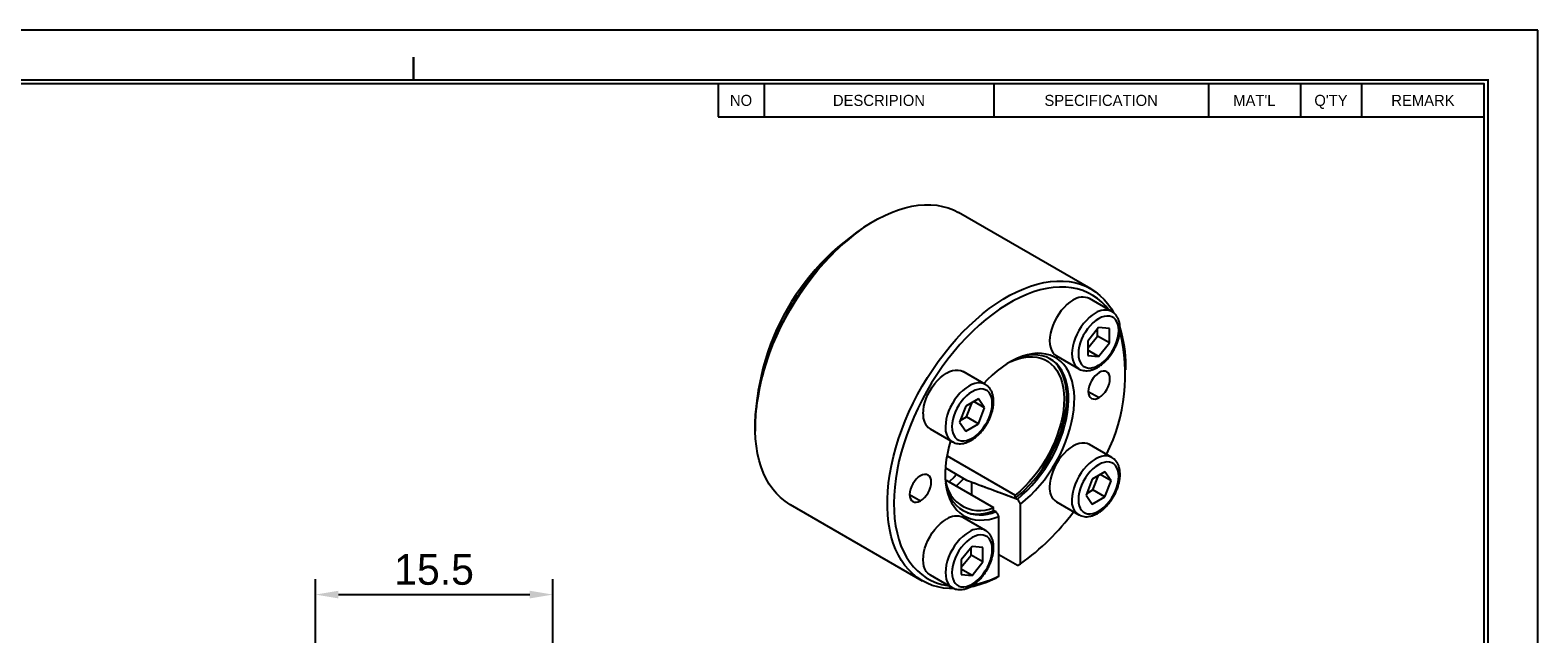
# Model space of a CAD drawing. Header units: millimetres. Extents: x 6818 to 6967, y -760 to -655.
# Tile 3 of 3: x 6868 to 6967, y -694 to -655. Entities that reach past the tile are written whole.
import ezdxf
from ezdxf.enums import TextEntityAlignment as Align

# ---------------------------------------------------------------- set-up
doc = ezdxf.new("R2010")
doc.units = ezdxf.units.MM
doc.header["$LTSCALE"] = 5
doc.layers.add('가는실선', color=1, linetype='Continuous')
doc.layers.add('외형선', color=3, linetype='Continuous')
doc.styles.add('H', font='txt')
doc.dimstyles.new('1', dxfattribs={"dimtxt": 2, "dimasz": 1.5, "dimexe": 1, "dimexo": 1, "dimgap": 0.6, "dimtad": 1, "dimdec": 3, "dimdsep": 46, "dimtxsty": 'H', "dimcen": 2.5, "dimclrd": 1, "dimclre": 1, "dimclrt": 3, "dimazin": 2, "dimtfac": 1, "dimtdec": 3, "dimtmove": 0, "dimatfit": 3, "dimfxl": 1, "dimtzin": 0, "dimarcsym": 0})

# ---------------------------------------------------------------- blocks, each defined once
blk = doc.blocks.new('A4도각')
at = {"layer": '가는실선'}
for p, q in [((196, 203), (196, 198.67)), ((226, 203), (226, 198.67)), ((254, 203), (254, 198.67)), ((266, 203), (266, 198.67)), ((274, 203), (274, 198.67)), ((190, 198.67), (290, 198.67))]:
    blk.add_line(p, q, dxfattribs=at)
at = {"layer": '외형선'}
blk.add_line((190, 203), (190, 198.67), dxfattribs=at)
at = {"layer": '외형선', "color": 0}
blk.add_lwpolyline([(297, 210), (0, 210), (0, 0), (297, 0)], close=True, dxfattribs=at)
at = {"layer": '외형선', "const_width": 0.3}
blk.add_lwpolyline([(150.25, 203.5), (150.25, 206.5)], dxfattribs=at)
at = {"layer": '외형선', "const_width": 0.25}
blk.add_lwpolyline([(290.5, 6.5), (290.5, 203.5), (10, 203.5), (10, 6.5)], close=True, dxfattribs=at)
at = {"layer": '외형선'}
blk.add_lwpolyline([(290, 7), (290, 203), (10.5, 203), (10.5, 7)], close=True, dxfattribs=at)
at = {"color": 3}
for tag, height, p in [('REASONOFREVISIONS', 1.25, (88.5, 15.75)), ('REVISIONER', 1.25, (114.5, 15.75)), ('CHECKER', 1.25, (127.5, 15.75)), ('REVISIONDATE', 1.25, (140.5, 15.75)), ('HEATTREAT', 0.8, (153.5, 14)), ('SCALE', 1.5, (257.25, 10.25)), ('DATE', 1.5, (281.75, 10.25)), ('APRROVEDFINISH', 0.8, (153.5, 8.8))]:
    blk.add_attdef(tag, text='', height=height, dxfattribs=at).set_placement(p, align=Align.MIDDLE_CENTER)
for tag, p in [('필렛', (179.25, 10.9)), ('모따기', (179.25, 8.3))]:
    blk.add_attdef(tag, text='', height=1.15, dxfattribs=at).set_placement(p, align=Align.MIDDLE_LEFT)
at = {"layer": '외형선'}
for s, p in [('NO', (193, 200.83)), ('DESCRIPION', (211, 200.83)), ('SPECIFICATION', (240, 200.83)), ("MAT'L", (260, 200.83)), ("Q'TY", (270, 200.83)), ('REMARK', (282, 200.83))]:
    blk.add_text(s, height=1.444, dxfattribs=at).set_placement(p, align=Align.MIDDLE_CENTER)
for tag, height, p in [('APPROVED', 1.5, (219.75, 30.83)), ('도면타이틀', 5, (265.5, 26.5)), ('CHECKED', 1.5, (219.75, 26.5)), ('DRAWED', 1.5, (219.75, 22.17)), ('도면번호', 2.5, (270.25, 16.75)), ('도면SIZE', 2, (237.76, 11.44))]:
    blk.add_attdef(tag, text='', height=height, dxfattribs=at).set_placement(p, align=Align.MIDDLE_CENTER)
blk = doc.blocks.new('*D9')
at = {"layer": 'Defpoints', "color": 0}
for p in [(6902.367, -691.85), (6886.877, -706.662), (6902.367, -709.214)]:
    blk.add_point(p, dxfattribs=at)
at = {"layer": '외형선', "color": 1, "lineweight": -2}
for p, q in [((6886.877, -705.662), (6886.877, -690.85)), ((6902.367, -708.214), (6902.367, -690.85)), ((6888.377, -691.85), (6900.867, -691.85))]:
    blk.add_line(p, q, dxfattribs=at)
at = {"layer": '외형선', "color": 1}
for points in [[(6888.377, -691.6), (6888.377, -692.1), (6886.877, -691.85)], [(6900.867, -692.1), (6900.867, -691.6), (6902.367, -691.85)]]:
    blk.add_solid(points, dxfattribs=at)
at = {"layer": '외형선', "color": 3, "insert": (6894.622, -690.222), "char_height": 2, "attachment_point": 5, "style": 'H'}
blk.add_mtext('15.5', dxfattribs=at)

msp = doc.modelspace()

# ---------------------------------------------------------------- linework, layer by layer
at = {"layer": '외형선'}
for p, q in [((6937.4808, -671.895), (6928.8541, -666.9149)), ((6938.8549, -673.3696), (6937.3983, -672.5287)), ((6937.9872, -674.42), (6937.2802, -675.2995)), ((6937.9163, -674.9769), (6937.9163, -674.5081)), ((6938.6941, -674.4832), (6937.9872, -674.42)), ((6938.6941, -675.4259), (6938.6941, -674.4832)), ((6937.2802, -675.7682), (6937.9163, -674.9769)), ((6937.2802, -675.2995), (6937.2802, -676.2422)), ((6937.9872, -676.3054), (6937.2802, -675.8973)), ((6938.6941, -675.4259), (6937.9163, -674.9769)), ((6937.9872, -676.3054), (6938.6941, -675.4259)), ((6935.2385, -676.27), (6936.6951, -677.1109)), ((6937.2802, -676.2422), (6937.9872, -676.3054)), ((6939.7594, -677.1763), (6939.7594, -676.9313)), ((6930.6049, -678.1322), (6929.1483, -677.2913)), ((6937.3199, -678.5847), (6938.027, -678.9929)), ((6929.329, -679.5446), (6928.9208, -680.5966)), ((6930.1453, -679.0733), (6929.329, -679.5446)), ((6929.3675, -680.2571), (6929.7349, -679.3102)), ((6930.5535, -679.654), (6929.8464, -679.2458)), ((6930.5535, -679.654), (6930.1453, -679.0733)), ((6930.1453, -680.7061), (6930.5535, -679.654)), ((6928.9208, -680.5966), (6929.329, -681.1773)), ((6928.9616, -680.4914), (6929.3675, -680.2571)), ((6929.329, -681.1773), (6930.1453, -680.7061)), ((6930.1453, -680.7061), (6929.3675, -680.2571)), ((6926.9885, -681.0326), (6928.4451, -681.8735)), ((6928.1024, -682.7821), (6932.5535, -685.3516)), ((6938.8549, -682.8964), (6937.3983, -682.0555)), ((6927.989, -683.582), (6929.3715, -684.3801)), ((6928.0368, -684.377), (6931.1393, -686.168)), ((6929.7185, -685.3478), (6929.7185, -684.5089)), ((6937.579, -684.3087), (6937.1708, -685.3608)), ((6938.3953, -683.8375), (6937.579, -684.3087)), ((6937.6175, -685.0212), (6937.9849, -684.0744)), ((6938.8035, -684.4182), (6938.0964, -684.01)), ((6938.8035, -684.4182), (6938.3953, -683.8375)), ((6938.3953, -685.4702), (6938.8035, -684.4182)), ((6925.6526, -685.3201), (6926.3598, -685.7283)), ((6932.5535, -685.5603), (6932.5535, -685.3516)), ((6937.1708, -685.3608), (6937.579, -685.9415)), ((6937.2116, -685.2555), (6937.6175, -685.0212)), ((6937.579, -685.9415), (6938.3953, -685.4702)), ((6938.3953, -685.4702), (6937.6175, -685.0212)), ((6917.855, -685.968), (6926.4817, -690.9481)), ((6931.1393, -686.3768), (6931.1393, -686.168)), ((6931.2774, -686.4279), (6931.1393, -686.3767)), ((6931.4863, -690.651), (6931.4863, -686.754)), ((6932.9005, -689.8346), (6932.9005, -685.9376)), ((6935.2385, -685.7968), (6936.6951, -686.6377)), ((6930.6049, -687.659), (6929.1483, -686.8181)), ((6929.7372, -688.7094), (6929.0302, -689.5889)), ((6930.4441, -688.7726), (6929.7372, -688.7094)), ((6929.0302, -690.0577), (6929.6663, -689.2663)), ((6929.0302, -689.5889), (6929.0302, -690.5316)), ((6929.6663, -689.2663), (6929.6663, -688.7975)), ((6930.4441, -689.7153), (6929.6663, -689.2663)), ((6929.7372, -690.5948), (6930.4441, -689.7153)), ((6930.4441, -689.7153), (6930.4441, -688.7726)), ((6932.6884, -689.9581), (6931.4863, -689.2642)), ((6926.9885, -690.5594), (6928.4451, -691.4003)), ((6929.7372, -690.5948), (6929.0302, -690.1867)), ((6929.0302, -690.5316), (6929.7372, -690.5948)), ((6932.6884, -689.9581), (6932.9005, -689.8346))]:
    msp.add_line(p, q, dxfattribs=at)
at = {"layer": '외형선', "flags": 128}
for points in [[(6917.855, -685.968), (6917.8386, -685.9585), (6917.5294, -685.7564), (6917.2399, -685.5228), (6916.9711, -685.2586), (6916.7237, -684.9646), (6916.4988, -684.6419), (6916.297, -684.2915), (6916.119, -683.9146), (6915.9655, -683.5124), (6915.8369, -683.0864), (6915.7336, -682.638), (6915.6561, -682.1686), (6915.6046, -681.68), (6915.5792, -681.1736), (6915.5801, -680.6513), (6915.6072, -680.1147), (6915.6605, -679.5658), (6915.7397, -679.0063), (6915.8447, -678.4381), (6915.975, -677.8633), (6916.1302, -677.2836), (6916.3097, -676.701), (6916.5131, -676.1176), (6916.7395, -675.5353), (6916.9883, -674.9561), (6917.2586, -674.3818), (6917.5494, -673.8146), (6917.8599, -673.2561), (6918.1889, -672.7085), (6918.5353, -672.1734), (6918.898, -671.6528), (6919.2757, -671.1483), (6919.6672, -670.6616), (6920.0711, -670.1945), (6920.4862, -669.7485), (6920.9109, -669.325), (6921.3438, -668.9256), (6921.7836, -668.5515), (6922.2286, -668.2041), (6922.6775, -667.8845), (6923.1286, -667.5938), (6923.5805, -667.3329), (6924.0316, -667.1028), (6924.4805, -666.9042), (6924.9255, -666.7377), (6925.3653, -666.6041), (6925.7982, -666.5036), (6926.2229, -666.4367), (6926.638, -666.4036), (6927.0419, -666.4043), (6927.4334, -666.4389), (6927.8111, -666.5073), (6928.1738, -666.6092), (6928.5202, -666.7443), (6928.8492, -666.9121), (6928.8541, -666.9149)], [(6928.5634, -691.463), (6928.2674, -691.4575), (6927.8768, -691.4206), (6927.5, -691.35), (6927.1384, -691.2459), (6926.7931, -691.1086), (6926.4653, -690.9386), (6926.1561, -690.7365), (6925.8666, -690.5029), (6925.5978, -690.2387), (6925.3504, -689.9447), (6925.1255, -689.622), (6924.9237, -689.2716), (6924.7457, -688.8947), (6924.5922, -688.4925), (6924.4636, -688.0665), (6924.3603, -687.6181), (6924.2828, -687.1487), (6924.2313, -686.66), (6924.2059, -686.1537), (6924.2068, -685.6314), (6924.2339, -685.0948), (6924.2872, -684.5459), (6924.3664, -683.9864), (6924.4714, -683.4182), (6924.6017, -682.8433), (6924.7569, -682.2637), (6924.9364, -681.6811), (6925.1398, -681.0977), (6925.3663, -680.5154), (6925.615, -679.9362), (6925.8853, -679.3619), (6926.1761, -678.7947), (6926.4866, -678.2362), (6926.8156, -677.6886), (6927.162, -677.1535), (6927.5247, -676.6328), (6927.9024, -676.1283), (6928.2939, -675.6417), (6928.6978, -675.1746), (6929.1129, -674.7286), (6929.5376, -674.3051), (6929.9705, -673.9057), (6930.4103, -673.5316), (6930.8553, -673.1842), (6931.3042, -672.8646), (6931.7553, -672.5739), (6932.2072, -672.313), (6932.6583, -672.0829), (6933.1072, -671.8842), (6933.5522, -671.7178), (6933.992, -671.5842), (6934.4249, -671.4837), (6934.8496, -671.4168), (6935.2647, -671.3837), (6935.6686, -671.3844), (6936.0601, -671.419), (6936.4378, -671.4874), (6936.8005, -671.5893), (6937.1469, -671.7244), (6937.4759, -671.8922), (6937.7864, -672.0922), (6938.0772, -672.3237), (6938.3475, -672.5859), (6938.5962, -672.8779), (6938.8227, -673.1988), (6938.9708, -673.4458)], [(6938.6352, -673.2427), (6938.4624, -673.0333), (6938.2008, -672.7646), (6937.9182, -672.5267), (6937.6156, -672.3204), (6937.294, -672.1464), (6936.9545, -672.0053), (6936.5984, -671.8976), (6936.2268, -671.8236), (6935.8411, -671.7837), (6935.4426, -671.778), (6935.0328, -671.8065), (6934.613, -671.8691), (6934.1847, -671.9655), (6933.7495, -672.0955), (6933.3088, -672.2586), (6932.8642, -672.4542), (6932.4172, -672.6816), (6931.9695, -672.9401), (6931.5226, -673.2287), (6931.078, -673.5464), (6930.6373, -673.8921), (6930.2021, -674.2647), (6929.7738, -674.6627), (6929.354, -675.0848), (6928.9441, -675.5295), (6928.5457, -675.9953), (6928.16, -676.4805), (6927.7884, -676.9834), (6927.4323, -677.5023), (6927.0928, -678.0354), (6926.7712, -678.5808), (6926.4685, -679.1365), (6926.186, -679.7007), (6925.9244, -680.2713), (6925.6848, -680.8464), (6925.468, -681.4239), (6925.2748, -682.0018), (6925.1057, -682.5782), (6924.9615, -683.1509), (6924.8427, -683.718), (6924.7495, -684.2774), (6924.6825, -684.8273), (6924.6417, -685.3657), (6924.6274, -685.8908), (6924.6395, -686.4006), (6924.6782, -686.8934), (6924.7431, -687.3674), (6924.8341, -687.8211), (6924.9509, -688.2528), (6925.0931, -688.661), (6925.2601, -689.0443), (6925.4514, -689.4013), (6925.6663, -689.7308), (6925.9041, -690.0316), (6926.1639, -690.3027), (6926.4448, -690.5431), (6926.7458, -690.7521), (6927.0659, -690.9287), (6927.404, -691.0726), (6927.7588, -691.183), (6928.1292, -691.2597), (6928.226, -691.2738)], [(6936.3184, -672.6356), (6936.119, -672.7658), (6935.9231, -672.9239), (6935.7339, -673.1073), (6935.5547, -673.3128), (6935.3886, -673.5368), (6935.2384, -673.7757), (6935.1067, -674.0252), (6934.9957, -674.2811), (6934.9073, -674.539), (6934.8431, -674.7945), (6934.8041, -675.0433), (6934.791, -675.281), (6934.8041, -675.5037), (6934.8431, -675.7075), (6934.9073, -675.8889), (6934.9957, -676.0448), (6935.1067, -676.1725), (6935.2384, -676.2699), (6935.2385, -676.27)], [(6937.775, -673.4765), (6937.5757, -673.6067), (6937.3797, -673.7648), (6937.1905, -673.9482), (6937.0113, -674.1537), (6936.8452, -674.3777), (6936.695, -674.6166), (6936.5633, -674.8661), (6936.4523, -675.122), (6936.3639, -675.3799), (6936.2997, -675.6354), (6936.2607, -675.8842), (6936.2477, -676.1219), (6936.2607, -676.3446), (6936.2997, -676.5484), (6936.3639, -676.7298), (6936.4523, -676.8857), (6936.5633, -677.0134), (6936.695, -677.1108), (6936.6967, -677.1118)], [(6937.9872, -673.8439), (6937.8, -673.9674), (6937.6166, -674.1194), (6937.4408, -674.2966), (6937.2761, -674.4955), (6937.1259, -674.7121), (6936.9932, -674.9419), (6936.8807, -675.1803), (6936.7908, -675.4224), (6936.7252, -675.6633), (6936.6853, -675.8981), (6936.6719, -676.1219), (6936.6853, -676.3304), (6936.7252, -676.5191), (6936.7908, -676.6843), (6936.8807, -676.8225), (6936.9932, -676.9311), (6937.1259, -677.0077), (6937.2761, -677.0508), (6937.4408, -677.0596), (6937.6166, -677.0338), (6937.8, -676.9741), (6937.9872, -676.8815)], [(6937.9872, -676.8815), (6938.1743, -676.7579), (6938.3577, -676.606), (6938.5335, -676.4288), (6938.6982, -676.2299), (6938.8484, -676.0133), (6938.9811, -675.7835), (6939.0936, -675.5451), (6939.1835, -675.303), (6939.2491, -675.0621), (6939.289, -674.8273), (6939.3024, -674.6034), (6939.289, -674.395), (6939.2491, -674.2063), (6939.1835, -674.0411), (6939.0936, -673.9029), (6938.9811, -673.7943), (6938.8484, -673.7177), (6938.6982, -673.6745), (6938.5335, -673.6658), (6938.3577, -673.6915), (6938.1743, -673.7513), (6937.9872, -673.8439)], [(6932.9005, -685.9376), (6933.2276, -685.669), (6933.5482, -685.3745), (6933.8603, -685.0559), (6934.1619, -684.7153), (6934.4512, -684.3547), (6934.7263, -683.9765), (6934.9855, -683.583), (6935.2271, -683.1767), (6935.4496, -682.7601), (6935.6517, -682.3359), (6935.8321, -681.9067), (6935.9896, -681.4752), (6936.1233, -681.0442), (6936.2323, -680.6163), (6936.3159, -680.1943), (6936.3736, -679.7807), (6936.405, -679.3782), (6936.41, -678.9893), (6936.3885, -678.6164), (6936.3406, -678.262), (6936.2667, -677.9281), (6936.1671, -677.617), (6936.0427, -677.3306), (6935.894, -677.0706), (6935.7221, -676.8388), (6935.528, -676.6365), (6935.313, -676.465), (6935.0783, -676.3254), (6934.8256, -676.2187), (6934.5563, -676.1453), (6934.2721, -676.1059), (6933.9749, -676.1007), (6933.6665, -676.1297), (6933.3489, -676.1927), (6933.0239, -676.2893), (6932.6938, -676.4189), (6932.3605, -676.5807), (6932.0262, -676.7737), (6931.6929, -676.9967), (6931.3628, -677.2482), (6931.0379, -677.5267), (6930.7203, -677.8305), (6930.4934, -678.0678)], [(6932.2226, -676.6566), (6932.4828, -676.5459), (6932.7956, -676.4406), (6933.102, -676.3684), (6933.4, -676.3298), (6933.6874, -676.325), (6933.9624, -676.3541), (6934.2232, -676.4169), (6934.4679, -676.513), (6934.6949, -676.6417), (6934.9026, -676.8021), (6935.0897, -676.9932), (6935.255, -677.2136), (6935.3972, -677.4619), (6935.5155, -677.7365), (6935.6089, -678.0354), (6935.677, -678.3566), (6935.7192, -678.698), (6935.7353, -679.0572), (6935.7251, -679.4319), (6935.6888, -679.8195), (6935.6265, -680.2174), (6935.5386, -680.6229), (6935.4259, -681.0333), (6935.289, -681.4457), (6935.1288, -681.8575), (6934.9465, -682.2658), (6934.7432, -682.6678), (6934.5204, -683.061), (6934.2796, -683.4425), (6934.0223, -683.8099), (6933.7503, -684.1606), (6933.4655, -684.4923), (6933.1697, -684.8027), (6932.8651, -685.0898), (6932.5535, -685.3516)], [(6932.5535, -685.5603), (6932.872, -685.2962), (6933.1839, -685.0067), (6933.4873, -684.6936), (6933.7801, -684.359), (6934.0604, -684.005), (6934.3266, -683.6339), (6934.5768, -683.2481), (6934.8094, -682.85), (6935.0231, -682.4423), (6935.2163, -682.0275), (6935.3878, -681.6084), (6935.5366, -681.1875), (6935.6617, -680.7676), (6935.7622, -680.3515), (6935.8376, -679.9417), (6935.8874, -679.5409), (6935.9111, -679.1517), (6935.9088, -678.7766), (6935.8803, -678.4179), (6935.826, -678.0781), (6935.746, -677.7593), (6935.641, -677.4635), (6935.5116, -677.1927), (6935.3587, -676.9485), (6935.1832, -676.7325), (6935.1167, -676.664)], [(6932.6916, -685.6115), (6933.0123, -685.3449), (6933.3262, -685.0524), (6933.6313, -684.736), (6933.9256, -684.3978), (6934.207, -684.0399), (6934.4737, -683.6647), (6934.724, -683.2748), (6934.9563, -682.8726), (6935.1689, -682.4609), (6935.3605, -682.0423), (6935.5299, -681.6196), (6935.6758, -681.1957), (6935.7974, -680.7732), (6935.8939, -680.3551), (6935.9645, -679.944), (6936.0089, -679.5426), (6936.0267, -679.1537), (6936.0178, -678.7797), (6935.9824, -678.4232), (6935.9205, -678.0865), (6935.8327, -677.7718), (6935.7195, -677.4812), (6935.5816, -677.2166), (6935.42, -676.9798), (6935.2358, -676.7723), (6935.03, -676.5954), (6934.8042, -676.4505), (6934.5598, -676.3383), (6934.2984, -676.2598), (6934.0217, -676.2152), (6933.7316, -676.2051), (6933.4299, -676.2294), (6933.1187, -676.2879), (6932.8, -676.3804), (6932.7049, -676.414)], [(6926.541, -680.0437), (6926.5541, -679.8059), (6926.5931, -679.5571), (6926.6573, -679.3016), (6926.7457, -679.0437), (6926.8567, -678.7878), (6926.9884, -678.5383), (6927.1386, -678.2994), (6927.3047, -678.0754), (6927.4839, -677.8699), (6927.6731, -677.6865), (6927.869, -677.5284), (6928.0684, -677.3982), (6928.2677, -677.2982), (6928.4637, -677.2301), (6928.6529, -677.1951), (6928.8321, -677.1937), (6928.9982, -677.2259), (6929.1483, -677.2913)], [(6938.027, -677.3598), (6937.8891, -677.4551), (6937.7564, -677.5782), (6937.6342, -677.7242), (6937.527, -677.8876), (6937.4391, -678.0621), (6937.3737, -678.241), (6937.3335, -678.4174), (6937.3199, -678.5846), (6937.3335, -678.736), (6937.3737, -678.866), (6937.4391, -678.9694), (6937.527, -679.0424), (6937.6342, -679.0821), (6937.7564, -679.087), (6937.8891, -679.0568), (6938.027, -678.9929)], [(6938.027, -678.9929), (6938.165, -678.8976), (6938.2976, -678.7745), (6938.4199, -678.6285), (6938.527, -678.4651), (6938.615, -678.2906), (6938.6803, -678.1117), (6938.7205, -677.9353), (6938.7341, -677.7682), (6938.7205, -677.6167), (6938.6803, -677.4867), (6938.615, -677.3833), (6938.527, -677.3103), (6938.4199, -677.2706), (6938.2976, -677.2658), (6938.165, -677.2959), (6938.027, -677.3598)], [(6930.6027, -678.1309), (6930.4548, -678.0668), (6930.2887, -678.0346), (6930.1095, -678.036), (6929.9203, -678.071), (6929.7244, -678.1391), (6929.525, -678.2391), (6929.3257, -678.3693), (6929.1297, -678.5274), (6928.9405, -678.7108), (6928.7613, -678.9163), (6928.5952, -679.1404), (6928.445, -679.3792), (6928.3133, -679.6287), (6928.2023, -679.8846), (6928.1139, -680.1425), (6928.0497, -680.398), (6928.0107, -680.6468), (6927.9977, -680.8846)], [(6931.0524, -679.3661), (6931.039, -679.1576), (6930.9991, -678.9689), (6930.9335, -678.8037), (6930.8436, -678.6655), (6930.7311, -678.5569), (6930.5984, -678.4803), (6930.4482, -678.4372), (6930.2835, -678.4284), (6930.1077, -678.4542), (6929.9243, -678.514), (6929.7372, -678.6065), (6929.55, -678.7301), (6929.3666, -678.882), (6929.1908, -679.0592), (6929.0261, -679.2581), (6928.8759, -679.4747), (6928.7432, -679.7045), (6928.6307, -679.9429), (6928.5408, -680.185), (6928.4752, -680.4259), (6928.4353, -680.6607), (6928.4219, -680.8846)], [(6928.4219, -680.8846), (6928.4353, -681.093), (6928.4752, -681.2817), (6928.5408, -681.4469), (6928.6307, -681.5852), (6928.7432, -681.6937), (6928.8759, -681.7703), (6929.0261, -681.8135), (6929.1908, -681.8222), (6929.3666, -681.7965), (6929.55, -681.7367), (6929.7372, -681.6441), (6929.9243, -681.5206), (6930.1077, -681.3687), (6930.2835, -681.1914), (6930.4482, -680.9925), (6930.5984, -680.7759), (6930.7311, -680.5461), (6930.8436, -680.3077), (6930.9335, -680.0656), (6930.9991, -679.8247), (6931.039, -679.5899), (6931.0524, -679.3661)], [(6928.3334, -681.809), (6928.2196, -682.2051), (6928.1201, -682.6311), (6928.0462, -683.0503), (6927.9983, -683.46), (6927.9768, -683.8577), (6927.9818, -684.2408), (6928.0132, -684.607), (6928.0709, -684.954), (6928.1545, -685.2795), (6928.2635, -685.5816), (6928.3971, -685.8583), (6928.5546, -686.1079), (6928.735, -686.3288), (6928.9371, -686.5197), (6929.1597, -686.6793), (6929.4013, -686.8066), (6929.6605, -686.9009), (6929.9356, -686.9615), (6930.2248, -686.9881), (6930.5264, -686.9805), (6930.8385, -686.9387), (6931.1592, -686.8631), (6931.4863, -686.754)], [(6937.3983, -682.0555), (6937.2482, -681.9901), (6937.0821, -681.9578), (6936.9029, -681.9592), (6936.7137, -681.9943), (6936.5177, -682.0624), (6936.3184, -682.1624), (6936.119, -682.2926), (6935.9231, -682.4507), (6935.7339, -682.6341), (6935.5547, -682.8396), (6935.3886, -683.0636), (6935.2384, -683.3025), (6935.1067, -683.552), (6934.9957, -683.8079), (6934.9073, -684.0658), (6934.8431, -684.3213), (6934.8041, -684.5701), (6934.791, -684.8078)], [(6938.8527, -682.8951), (6938.7048, -682.831), (6938.5387, -682.7987), (6938.3595, -682.8001), (6938.1703, -682.8352), (6937.9744, -682.9033), (6937.775, -683.0033), (6937.5757, -683.1335), (6937.3797, -683.2916), (6937.1905, -683.475), (6937.0113, -683.6805), (6936.8452, -683.9045), (6936.695, -684.1434), (6936.5633, -684.3929), (6936.4523, -684.6488), (6936.3639, -684.9067), (6936.2997, -685.1622), (6936.2607, -685.411), (6936.2477, -685.6487)], [(6939.3024, -684.1302), (6939.289, -683.9218), (6939.2491, -683.7331), (6939.1835, -683.5679), (6939.0936, -683.4296), (6938.9811, -683.3211), (6938.8484, -683.2445), (6938.6982, -683.2013), (6938.5335, -683.1926), (6938.3577, -683.2183), (6938.1743, -683.2781), (6937.9872, -683.3707), (6937.8, -683.4942), (6937.6166, -683.6461), (6937.4408, -683.8234), (6937.2761, -684.0223), (6937.1259, -684.2389), (6936.9932, -684.4687), (6936.8807, -684.7071), (6936.7908, -684.9492), (6936.7252, -685.1901), (6936.6853, -685.4249), (6936.6719, -685.6487)], [(6926.3598, -684.0952), (6926.2218, -684.1905), (6926.0892, -684.3135), (6925.9669, -684.4596), (6925.8598, -684.623), (6925.7718, -684.7975), (6925.7065, -684.9764), (6925.6662, -685.1528), (6925.6526, -685.3199), (6925.6662, -685.4714), (6925.7065, -685.6013), (6925.7718, -685.7048), (6925.8598, -685.7777), (6925.9669, -685.8174), (6926.0892, -685.8223), (6926.2218, -685.7922), (6926.3598, -685.7283)], [(6926.3598, -685.7283), (6926.4977, -685.6329), (6926.6303, -685.5099), (6926.7526, -685.3639), (6926.8598, -685.2005), (6926.9477, -685.026), (6927.013, -684.8471), (6927.0533, -684.6707), (6927.0669, -684.5035), (6927.0533, -684.3521), (6927.013, -684.2221), (6926.9477, -684.1187), (6926.8598, -684.0457), (6926.7526, -684.006), (6926.6303, -684.0011), (6926.4977, -684.0312), (6926.3598, -684.0952)], [(6928.7271, -684.0081), (6928.5573, -684.1809), (6928.2326, -684.4951)], [(6929.1902, -684.2754), (6928.9099, -684.561), (6928.6977, -684.7668)], [(6936.6719, -685.6487), (6936.6853, -685.8572), (6936.7252, -686.0459), (6936.7908, -686.2111), (6936.8807, -686.3493), (6936.9932, -686.4579), (6937.1259, -686.5345), (6937.2761, -686.5776), (6937.4408, -686.5864), (6937.6166, -686.5606), (6937.8, -686.5008), (6937.9872, -686.4083), (6938.1743, -686.2847), (6938.3577, -686.1328), (6938.5335, -685.9556), (6938.6982, -685.7567), (6938.8484, -685.5401), (6938.9811, -685.3103), (6939.0936, -685.0719), (6939.1835, -684.8298), (6939.2491, -684.5889), (6939.289, -684.3541), (6939.3024, -684.1302)], [(6926.9885, -690.5594), (6926.9884, -690.5594), (6926.8567, -690.462), (6926.7457, -690.3342), (6926.6573, -690.1783), (6926.5931, -689.9969), (6926.5541, -689.7931), (6926.541, -689.5705), (6926.5541, -689.3327), (6926.5931, -689.0839), (6926.6573, -688.8284), (6926.7457, -688.5705), (6926.8567, -688.3146), (6926.9884, -688.0651), (6927.1386, -687.8262), (6927.3047, -687.6022), (6927.4839, -687.3967), (6927.6731, -687.2133), (6927.869, -687.0552), (6928.0684, -686.925)], [(6929.525, -687.7659), (6929.3257, -687.8961), (6929.1297, -688.0542), (6928.9405, -688.2376), (6928.7613, -688.4431), (6928.5952, -688.6671), (6928.445, -688.906), (6928.3133, -689.1555), (6928.2023, -689.4114), (6928.1139, -689.6693), (6928.0497, -689.9248), (6928.0107, -690.1736), (6927.9977, -690.4114), (6928.0107, -690.634), (6928.0497, -690.8378), (6928.1139, -691.0192), (6928.2023, -691.1751), (6928.3133, -691.3029), (6928.445, -691.4003), (6928.4467, -691.4012)], [(6929.7372, -688.1333), (6929.55, -688.2569), (6929.3666, -688.4088), (6929.1908, -688.586), (6929.0261, -688.7849), (6928.8759, -689.0015), (6928.7432, -689.2313), (6928.6307, -689.4697), (6928.5408, -689.7118), (6928.4752, -689.9527), (6928.4353, -690.1875), (6928.4219, -690.4114), (6928.4353, -690.6198), (6928.4752, -690.8085), (6928.5408, -690.9737), (6928.6307, -691.1119), (6928.7432, -691.2205), (6928.8759, -691.2971), (6929.0261, -691.3403), (6929.1908, -691.349), (6929.3666, -691.3233), (6929.55, -691.2635), (6929.7372, -691.1709)], [(6929.7372, -691.1709), (6929.9243, -691.0474), (6930.1077, -690.8954), (6930.2835, -690.7182), (6930.4482, -690.5193), (6930.5984, -690.3027), (6930.7311, -690.0729), (6930.8436, -689.8345), (6930.9335, -689.5924), (6930.9991, -689.3515), (6931.039, -689.1167), (6931.0524, -688.8928), (6931.039, -688.6844), (6930.9991, -688.4957), (6930.9335, -688.3305), (6930.8436, -688.1923), (6930.7311, -688.0837), (6930.5984, -688.0071), (6930.4482, -687.964), (6930.2835, -687.9552), (6930.1077, -687.981), (6929.9243, -688.0407), (6929.7372, -688.1333)], [(6931.4863, -690.651), (6931.368, -690.7199), (6931.2741, -690.7745)]]:
    msp.add_lwpolyline(points, dxfattribs=at)
at = {"layer": '외형선'}
for centre, radius, start, end in [((6931.3221, -681.0411), 15.7434, 119.511179, 180.494197), ((6932.5977, -681.7774), 17.0785, 126.79171, 173.213666), ((6936.9517, -673.5245), 1.0914, 65.843242, 125.467216), ((6938.4086, -674.3661), 1.0921, 65.966937, 125.45685), ((6928.043, -677.5027), 11.6889, 333.604557, 13.958488), ((6931.6226, -676.8341), 8.1374, 359.315097, 17.171517), ((6937.8445, -676.8996), 0.1438, 304.039866, 7.257485), ((6927.5648, -680.1762), 1.0323, 172.624547, 236.063273), ((6929.0205, -681.0173), 1.0314, 172.606488, 236.239055), ((6930.2171, -684.1221), 2.2442, 177.224552, 294.261741), ((6930.2844, -684.3699), 2.285, 184.582256, 295.755356), ((6935.8776, -684.9119), 1.0916, 174.529344, 234.158476), ((6937.2705, -685.7815), 1.0314, 172.606488, 236.239055), ((6928.7017, -687.8139), 1.0914, 65.843242, 125.467216), ((6930.0697, -683.8112), 2.7795, 256.678387, 292.631483), ((6924.1516, -677.4811), 15.1377, 305.306562, 323.71151), ((6930.1586, -688.6555), 1.0921, 65.966937, 125.45685), ((6928.3808, -684.1607), 7.195, 281.665628, 295.57045), ((6928.038, -684.0461), 7.4662, 282.271523, 295.686247), ((6929.5945, -691.189), 0.1438, 304.039866, 7.257485)]:
    msp.add_arc(centre, radius, start, end, dxfattribs=at)
for points, knots in [([(6937.925, -677.0188), (6937.9608, -676.9973), (6938.0632, -676.9357), (6938.2281, -676.8133), (6938.4156, -676.6463), (6938.5927, -676.4578), (6938.7573, -676.2514), (6938.9071, -676.0302), (6939.0401, -675.7974), (6939.1544, -675.5563), (6939.2483, -675.3102), (6939.3202, -675.0625), (6939.3687, -674.8165), (6939.3924, -674.5752), (6939.3901, -674.342), (6939.3604, -674.1206), (6939.3028, -673.9155), (6939.2177, -673.7312), (6939.1065, -673.5736), (6938.9843, -673.4507), (6938.8918, -673.3951), (6938.8516, -673.3709)], [0, 0, 0, 0, 0.02966618, 0.0848008, 0.13980592, 0.19465705, 0.24935626, 0.30395099, 0.35850812, 0.41310119, 0.46778486, 0.5226396, 0.57774282, 0.63315618, 0.68889505, 0.74485726, 0.8006, 0.85548679, 0.90884932, 0.96039927, 1, 1, 1, 1]), ([(6936.6984, -677.1095), (6936.7087, -677.1164), (6936.7672, -677.1558), (6936.8904, -677.1992), (6937.0631, -677.2367), (6937.2457, -677.2415), (6937.4351, -677.2168), (6937.6303, -677.1612), (6937.7946, -677.0912), (6937.8925, -677.0368), (6937.925, -677.0188)], [0, 0, 0, 0, 0.0304244, 0.1740248, 0.3172891, 0.4624783, 0.6114205, 0.7647989, 0.9220156, 1, 1, 1, 1]), ([(6931.1402, -679.2436), (6931.1395, -679.2022), (6931.1373, -679.0834), (6931.1127, -678.8961), (6931.0571, -678.6899), (6930.9736, -678.5042), (6930.8639, -678.3449), (6930.7399, -678.2178), (6930.6445, -678.1591), (6930.6012, -678.1324)], [0, 0, 0, 0, 0.0865114, 0.2485983, 0.4105379, 0.5701202, 0.7253737, 0.8753665, 1, 1, 1, 1]), ([(6928.4489, -681.8733), (6928.4559, -681.8781), (6928.511, -681.9158), (6928.6304, -681.9585), (6928.8023, -681.9981), (6928.9845, -682.0047), (6929.1735, -681.9818), (6929.3685, -681.9283), (6929.5669, -681.8444), (6929.7656, -681.731), (6929.9607, -681.5903), (6930.1488, -681.425), (6930.327, -681.2384), (6930.4928, -681.0335), (6930.644, -680.8135), (6930.7787, -680.5816), (6930.8948, -680.3412), (6930.9906, -680.0954), (6931.0646, -679.8478), (6931.115, -679.6015), (6931.1376, -679.3999), (6931.1396, -679.2828), (6931.1402, -679.2436)], [0, 0, 0, 0, 0.0071947, 0.0565309, 0.1057146, 0.1555122, 0.2065707, 0.2591513, 0.3130729, 0.3678561, 0.4229979, 0.4780973, 0.533046, 0.5878399, 0.6425237, 0.6971634, 0.7518335, 0.8065878, 0.8615061, 0.9166666, 0.9721333, 1, 1, 1, 1]), ([(6939.3902, -684.0078), (6939.3895, -683.9664), (6939.3873, -683.8476), (6939.3627, -683.6603), (6939.3071, -683.4541), (6939.2236, -683.2684), (6939.1139, -683.1091), (6938.9899, -682.982), (6938.8945, -682.9233), (6938.8512, -682.8966)], [0, 0, 0, 0, 0.0865114, 0.2485983, 0.4105379, 0.5701202, 0.7253737, 0.8753665, 1, 1, 1, 1]), ([(6929.7185, -684.5089), (6930.2797, -684.7172), (6931.2708, -685.085), (6932.2618, -685.4522), (6932.6916, -685.6115)], [0, 0, 0, 0, 0.5662843, 1, 1, 1, 1]), ([(6936.6989, -686.6374), (6936.7059, -686.6422), (6936.761, -686.6799), (6936.8804, -686.7227), (6937.0523, -686.7623), (6937.2345, -686.7688), (6937.4235, -686.746), (6937.6185, -686.6924), (6937.8169, -686.6085), (6938.0156, -686.4952), (6938.2107, -686.3544), (6938.3988, -686.1892), (6938.577, -686.0026), (6938.7428, -685.7977), (6938.894, -685.5777), (6939.0287, -685.3458), (6939.1448, -685.1053), (6939.2406, -684.8596), (6939.3146, -684.6119), (6939.365, -684.3657), (6939.3876, -684.1641), (6939.3896, -684.0469), (6939.3902, -684.0078)], [0, 0, 0, 0, 0.0071947, 0.0565309, 0.1057146, 0.1555122, 0.2065707, 0.2591513, 0.3130729, 0.3678561, 0.4229979, 0.4780973, 0.533046, 0.5878399, 0.6425237, 0.6971634, 0.7518335, 0.8065878, 0.8615061, 0.9166666, 0.9721333, 1, 1, 1, 1]), ([(6932.9005, -685.9376), (6932.8612, -685.8763), (6932.7916, -685.7676), (6932.7219, -685.6589), (6932.6916, -685.6115)], [0, 0, 0, 0, 0.5638009, 1, 1, 1, 1]), ([(6931.2774, -686.4279), (6931.3161, -686.4884), (6931.3857, -686.5971), (6931.4554, -686.7058), (6931.4863, -686.754)], [0, 0, 0, 0, 0.5562929, 1, 1, 1, 1]), ([(6929.675, -691.3082), (6929.7108, -691.2867), (6929.8132, -691.2251), (6929.9781, -691.1028), (6930.1656, -690.9357), (6930.3427, -690.7472), (6930.5073, -690.5408), (6930.6571, -690.3196), (6930.7901, -690.0868), (6930.9044, -689.8457), (6930.9983, -689.5996), (6931.0702, -689.352), (6931.1187, -689.1059), (6931.1424, -688.8646), (6931.1401, -688.6315), (6931.1104, -688.4101), (6931.0528, -688.2049), (6930.9677, -688.0206), (6930.8565, -687.863), (6930.7343, -687.7402), (6930.6418, -687.6845), (6930.6016, -687.6603)], [0, 0, 0, 0, 0.02966618, 0.0848008, 0.13980592, 0.19465705, 0.24935626, 0.30395099, 0.35850812, 0.41310119, 0.46778486, 0.5226396, 0.57774282, 0.63315618, 0.68889505, 0.74485726, 0.8006, 0.85548679, 0.90884932, 0.96039927, 1, 1, 1, 1]), ([(6928.4484, -691.399), (6928.4587, -691.4059), (6928.5172, -691.4453), (6928.6404, -691.4886), (6928.8131, -691.5262), (6928.9957, -691.5309), (6929.1851, -691.5063), (6929.3803, -691.4507), (6929.5446, -691.3807), (6929.6425, -691.3263), (6929.675, -691.3082)], [0, 0, 0, 0, 0.0304244, 0.1740248, 0.3172891, 0.4624783, 0.6114205, 0.7647989, 0.9220156, 1, 1, 1, 1])]:
    msp.add_open_spline(points, degree=3, knots=knots, dxfattribs=at)
msp.add_open_spline([(6929.3715, -684.3801), (6930.461, -684.7846), (6931.5217, -685.1781), (6932.5535, -685.5603)], degree=3, dxfattribs=at)

# ---------------------------------------------------------------- block references
at = {"xscale": 0.5, "yscale": 0.5, "zscale": 0.5}
msp.add_blockref('A4도각', (6818.1557, -760.0054), dxfattribs=at)

# ---------------------------------------------------------------- dimensions: what is measured, and where the dimension line sits
at = {"layer": '외형선'}
dim = msp.add_linear_dim(base=(6902.3675, -691.8496), p1=(6886.8768, -706.6624), p2=(6902.3675, -709.2138), dimstyle='1', override={"dimdec": 1}, dxfattribs=at)
dim.commit()
dim.dimension.update_dxf_attribs({"geometry": '*D9', "text_midpoint": (6894.6221, -690.2217)})

doc.saveas('drawing.dxf')
